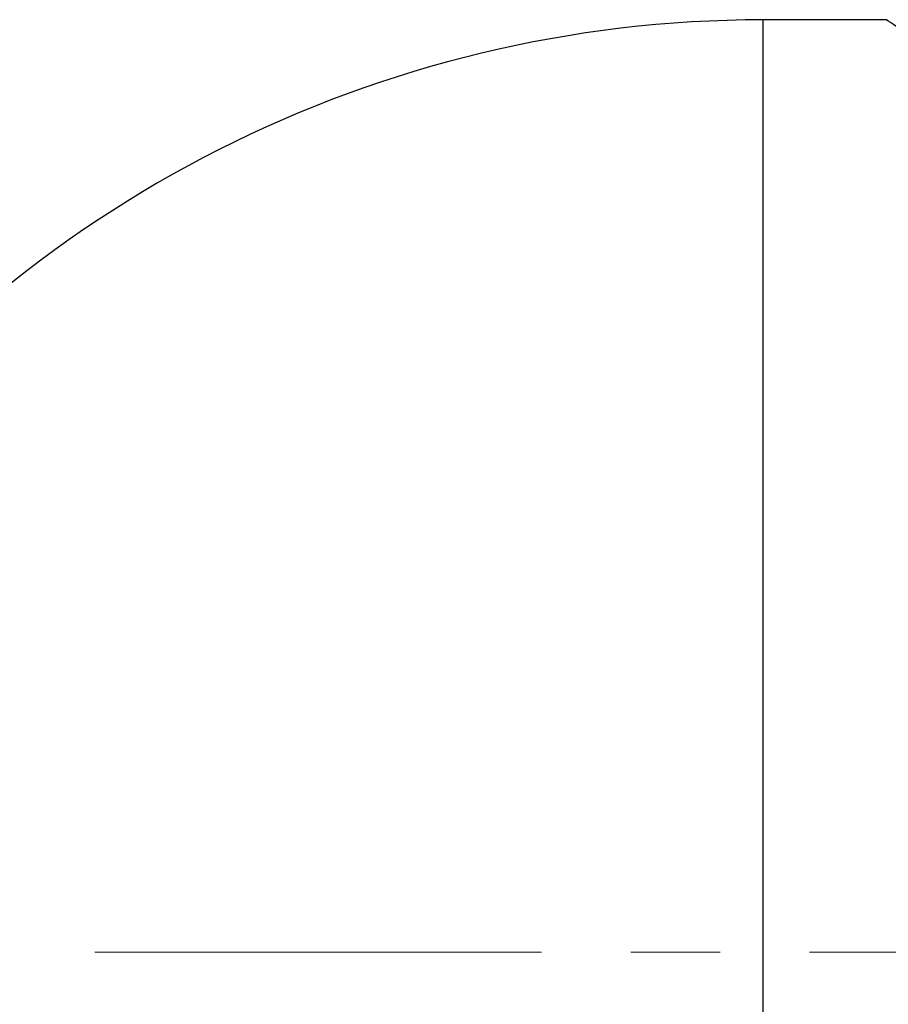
# Model space of a CAD drawing. Header units: millimetres. Extents: x 0 to 420, y 0 to 297.
# Tile 4 of 18: x 100 to 125, y 147 to 175. Entities that reach past the tile are written whole.
import ezdxf

# ---------------------------------------------------------------- set-up
doc = ezdxf.new("R2010")
doc.units = ezdxf.units.MM
doc.linetypes.add('CENTERX2', pattern=[20.32, 12.7, -2.54, 2.54, -2.54])

msp = doc.modelspace()

# ---------------------------------------------------------------- linework, layer by layer
at = {"color": 7, "linetype": 'Continuous', "lineweight": 25}
msp.add_line((125.103, 175.053), (121.579, 175.053), dxfattribs=at)
at = {"color": 1, "linetype": 'Continuous', "lineweight": 25}
for p, q in [((121.579, 148.553), (121.579, 175.053)), ((121.579, 122.053), (121.579, 148.553))]:
    msp.add_line(p, q, dxfattribs=at)
at = {"color": 7, "linetype": 'CENTERX2', "lineweight": 18}
msp.add_line((196.554, 148.553), (33.079, 148.553), dxfattribs=at)
at = {"color": 7, "linetype": 'Continuous', "lineweight": 25}
msp.add_arc((121.579, 140.772), 34.281, 90, 143.6525, dxfattribs=at)
at = {"color": 1, "linetype": 'Continuous', "lineweight": 25}
msp.add_open_spline([(175.079, 175.053), (175.066, 175.045), (175.041, 175.028), (174.783, 174.856), (174.198, 174.468), (173.087, 173.741), (171.834, 172.94), (170.638, 172.196), (169.591, 171.558), (168.385, 170.844), (167.012, 170.061), (165.548, 169.264), (164.002, 168.471), (162.379, 167.698), (160.675, 166.961), (158.887, 166.278), (156.794, 165.605), (154.364, 165.023), (151.596, 164.668), (148.761, 164.654), (146.342, 164.945), (144.354, 165.363), (142.783, 165.79), (141.242, 166.294), (139.56, 166.929), (137.76, 167.703), (135.864, 168.613), (134.05, 169.561), (132.369, 170.498), (130.834, 171.396), (129.439, 172.243), (128.168, 173.039), (126.955, 173.816), (125.9, 174.507), (125.286, 174.915), (125.055, 175.069), (125.096, 175.042), (125.103, 175.037)], degree=3, knots=[0, 0, 0, 0, 0.019965, 0.040142, 0.077045, 0.114788, 0.155921, 0.176736, 0.197767, 0.22325, 0.248997, 0.274869, 0.300987, 0.327074, 0.35328, 0.379887, 0.406656, 0.44313, 0.480111, 0.517067, 0.554693, 0.57642, 0.598397, 0.620488, 0.642797, 0.6731, 0.703595, 0.734665, 0.765937, 0.795097, 0.824472, 0.854659, 0.885202, 0.924331, 0.964406, 0.993484, 1, 1, 1, 1], dxfattribs=at)

doc.saveas('drawing.dxf')
